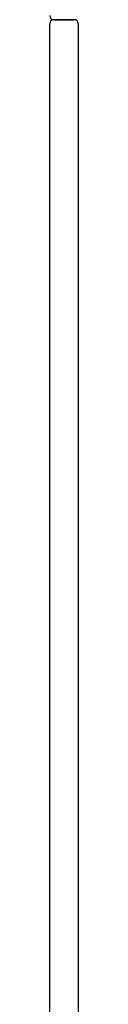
# Model space of a CAD drawing. Header units: metres. Extents: x 15.7 to 54.8, y -39.7 to 1.1.
# Tile 190 of 256: x 54.7453 to 54.7593, y -39.1445 to -38.6595. Entities that reach past the tile are written whole.
import ezdxf

# ---------------------------------------------------------------- set-up
doc = ezdxf.new("R2010")
doc.units = ezdxf.units.M
doc.header["$MEASUREMENT"] = 0
doc.layers.add('2D', color=252, linetype='Continuous')

# ---------------------------------------------------------------- blocks, each defined once
blk = doc.blocks.new('2D_QYOS_600')
for p, q in [((2.42804, -1.857), (2.43804, -1.857)), ((2.43804, -1.857), (2.42804, -1.857)), ((2.42604, -2.743), (2.42604, -1.859)), ((2.44004, -1.859), (2.44004, -2.743))]:
    blk.add_line(p, q)
for centre, start, end in [((2.42804, -1.855), 180, 270), ((2.42804, -1.859), 90, 180), ((2.43804, -1.859), 0, 90)]:
    blk.add_arc(centre, 0.002, start, end)

msp = doc.modelspace()

# ---------------------------------------------------------------- block references
at = {"layer": '2D'}
msp.add_blockref('2D_QYOS_600', (52.31931, -36.80251), dxfattribs=at)

doc.saveas('drawing.dxf')
